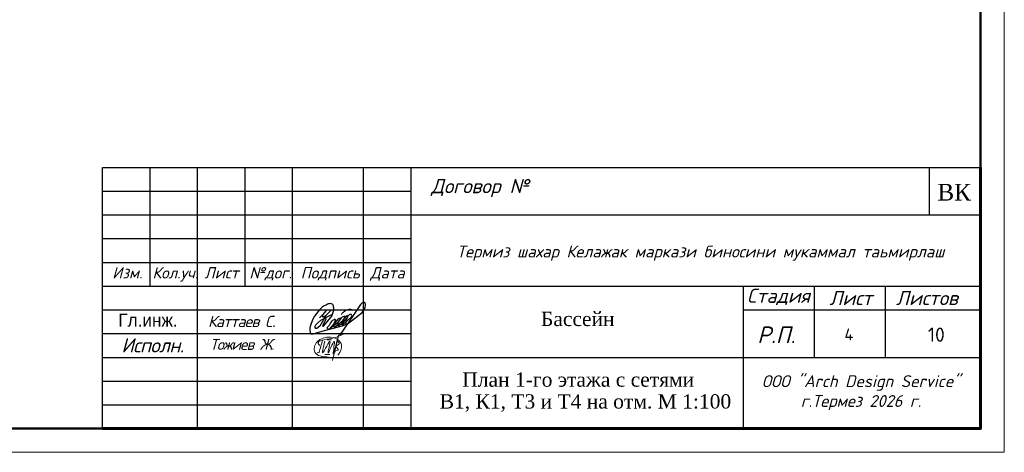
# Model space of a CAD drawing. Extents: x 4114239 to 5838486, y 780458 to 1383318.
# Tile 146 of 231: x 4347452 to 4368200, y 1211180 to 1220291. Entities that reach past the tile are written whole.
import ezdxf

# ---------------------------------------------------------------- set-up
doc = ezdxf.new("R2010")
doc.units = 0
doc.header["$MEASUREMENT"] = 0
for name, color, linetype, lineweight in [('_0', 7, 'Continuous', 15), ('линия40', 7, 'Continuous', 5), ('ФВС-3', 7, 'Continuous', 25)]:
    doc.layers.add(name, color=color, linetype=linetype, lineweight=lineweight)
doc.layers.add('liniya', color=7, linetype='Continuous')
doc.layers.add('КЖ_ФОРМАТЫ', color=7, linetype='Continuous')
doc.styles.add('MyStyle', font='isocpeur.ttf', dxfattribs={"height": 400})
doc.styles.add('NIA', font='times.ttf')
doc.styles.add('OOO-Kazar', font='txt')
doc.styles.add('TIMES', font='times.ttf', dxfattribs={"height": 3})

# ---------------------------------------------------------------- blocks, each defined once
blk = doc.blocks.new('gfnfd')
at = {"layer": '_0', "color": 5, "ltscale": 100}
for points in [[(6520817.7, 2413293.9), (6520848.3, 2413293.6)], [(6520801, 2413191.6), (6520834.5, 2413191.6)]]:
    blk.add_lwpolyline(points, dxfattribs=at)
blk.add_arc((6518800.2, 2413812.4), 2051.1, 342.79532, 345.32891, dxfattribs=at)
for points in [[(6520891.3, 2413186), (6520915, 2413229.1), (6520915.3, 2413268.7), (6520745.7, 2413281.4), (6520730.3, 2413208), (6520826.7, 2413172.7)], [(6520765.3, 2413254.6), (6520754.2, 2413268.5), (6520847.3, 2413304.6), (6520939, 2413338.6)], [(6520800.2, 2413285.4), (6520787, 2413204.9), (6520836.4, 2413284.7), (6520823.2, 2413202), (6520865.6, 2413283.3), (6520858, 2413196.4), (6520894.9, 2413321.6), (6520855, 2413150)], [(6520887.9, 2413287.6), (6520900.4, 2413265.9), (6520878.9, 2413249.6), (6520895.2, 2413224), (6520870, 2413212.6), (6520870.2, 2413206.7)], [(6520759.5, 2413205.7), (6520745.6, 2413203.3)]]:
    blk.add_spline(points, degree=3, dxfattribs=at)
blk = doc.blocks.new('rrwerewrewrewrew')
at = {"color": 5}
for points in [[(387872, 564817), (385461, 560165, 0.5555675), (386382, 560107), (391670, 566719), (392907, 570003, 0.1652467), (392907, 572723, 0.4373519), (390680, 575054, 0.1925367), (387853, 574100), (386571, 573489), (385290, 572586), (383117, 570710), (380078, 566719), (378699, 564105), (377285, 560326), (377078, 559578, 0.0785228), (377003, 555809, 0.2301942), (377694, 554621, 0.0887128), (377781, 554616, 0.0887128), (379419, 554812, 0.0887128), (381084, 555304), (390088, 557920), (399004, 560086), (402154, 561376)], [(390507, 558635), (395529, 562210), (397057, 563852), (397766, 564614), (397257, 565308), (395804, 564684), (393930, 562390), (393187, 560845, 0.2425571), (393041, 559580, 0.403283), (393704, 559264), (399431, 563972), (400603, 565962), (400228, 566548), (398635, 565939), (397633, 564795), (395782, 562481), (395782, 560295), (396385, 560295), (399478, 562450), (401915, 565049, 0.0481341), (402290, 566969, 0.1195267), (400636, 565910), (398470, 562543), (398470, 560904), (398892, 560600), (405033, 566245, 0.1215434), (405033, 567557, 0.358457), (404400, 567908, 0.1500372), (402713, 566737), (401915, 565049), (401358, 564455, 0.1033271), (401119, 561843, 0.5753384), (401471, 561164, 0.1529521), (402959, 561934), (404869, 563552), (412161, 569153), (414224, 572291), (414531, 574421), (414044, 575728), (413253, 576151), (412242, 575691), (411129, 574552), (409777, 572512), (406098, 567138), (396979, 553520)], [(398349, 567683, -0.1723995), (399516, 569357, -0.0937472), (402528, 571150, -0.2781187), (405794, 570727)], [(387980, 570424), (385421, 567493, 0.2289988), (385508, 566433, 0.4148871), (386276, 566280), (387929, 567230), (391574, 570827), (387929, 567230), (383602, 559965), (381685, 558391), (380818, 558391), (380448, 559062), (380582, 559876), (380932, 560780), (382245, 562139), (384351, 563843), (392166, 568035)], [(393348, 564247, 0.1582973), (390735, 562114), (389962, 560238), (388831, 559169, 0.4981733), (388831, 558274, 0.2094685), (389828, 557885), (393236, 561652), (394204, 563658, 0.4643233), (393929, 564350), (393348, 564299), (393348, 564247)]]:
    blk.add_lwpolyline(points, format="xyb", dxfattribs=at)
blk.add_lwpolyline([(385421, 567493), (383513, 565557)], dxfattribs=at)

msp = doc.modelspace()

# ---------------------------------------------------------------- linework, layer by layer
at = {"color": 7, "linetype": 'Continuous'}
for p, q in [((4349200.1811, 1217179.7425), (4367700.1811, 1217179.7425)), ((4349200.1811, 1211679.7425), (4349200.1811, 1217179.7425)), ((4350200.1811, 1214679.7425), (4350200.1811, 1217179.7425)), ((4351200.1811, 1211679.7425), (4351200.1811, 1217179.7425)), ((4352200.1811, 1214679.7425), (4352200.1811, 1217179.7425)), ((4353200.1811, 1211679.7425), (4353200.1811, 1217179.7425)), ((4354700.1811, 1211679.7425), (4354700.1811, 1217179.7425)), ((4355700.1811, 1211679.7425), (4355700.1811, 1217179.7425)), ((4355700.1811, 1216179.7425), (4367700.1811, 1216179.7425)), ((4349200.1811, 1215179.7425), (4355700.1811, 1215179.7425)), ((4349200.1811, 1214679.7425), (4355700.1811, 1214679.7425)), ((4355700.1811, 1214679.7425), (4367700.1811, 1214679.7425)), ((4362700.1811, 1214679.7425), (4362700.1811, 1211679.7425)), ((4364200.1811, 1213179.7425), (4364200.1811, 1214679.7425)), ((4365694.3434, 1213179.7425), (4365694.3434, 1214679.7425)), ((4362700.1811, 1214179.7425), (4367700.1811, 1214179.7425)), ((4355700.1811, 1213179.7425), (4367700.1811, 1213179.7425))]:
    msp.add_line(p, q, dxfattribs=at)
at = {"linetype": 'ByBlock', "ltscale": 0.1}
msp.add_line((4366620.1819, 1217179.7425), (4366620.1819, 1216179.7425), dxfattribs=at)
msp.add_lwpolyline([(4349200.1811, 1217179.7425), (4367700.1811, 1217179.7425), (4367700.1811, 1211679.7425), (4349200.1811, 1211679.7425)], close=True, dxfattribs=at)
at = {"color": 7, "linetype": 'Continuous'}
for points in [[(4349200.1811, 1216679.7425), (4355700.1811, 1216679.7425)], [(4349200.1811, 1216179.7425), (4355700.1811, 1216179.7425)], [(4349200.1811, 1215679.7425), (4355700.1811, 1215679.7425)], [(4349200.1811, 1214179.7425), (4355700.1811, 1214179.7425)], [(4349200.1811, 1213679.7425), (4355700.1811, 1213679.7425)], [(4349200.1811, 1213179.7425), (4355700.1811, 1213179.7425)], [(4349200.1811, 1212679.7425), (4355700.1811, 1212679.7425)], [(4349200.1811, 1212179.7425), (4355700.1811, 1212179.7425)]]:
    msp.add_lwpolyline(points, dxfattribs=at)
at = {"layer": 'КЖ_ФОРМАТЫ', "color": 0, "linetype": 'Continuous', "lineweight": 60, "ltscale": 100}
for p, q in [((4367700.1811, 1211679.7425), (4367700.1811, 1217179.7425)), ((4349200.1811, 1211679.7425), (4367700.1811, 1211679.7425))]:
    msp.add_line(p, q, dxfattribs=at)
at = {"layer": 'линия40', "ltscale": 3}
for p, q in [((4368200.1811, 1253179.7425), (4368200.1811, 1211179.7425)), ((4367700.1811, 1252679.7425), (4367700.1811, 1211679.7425)), ((4367700.1811, 1211679.7425), (4310800.1811, 1211679.7425)), ((4368200.1811, 1211179.7425), (4308800.1811, 1211179.7425))]:
    msp.add_line(p, q, dxfattribs=at)
at = {"layer": 'линия40', "ltscale": 3, "const_width": 50}
msp.add_lwpolyline([(4367700.1811, 1211679.7425), (4310800.1811, 1211679.7425), (4310800.1811, 1252679.7425), (4367700.1811, 1252679.7425)], close=True, dxfattribs=at)

# ---------------------------------------------------------------- block references
at = {"color": 6, "xscale": 0.03125, "yscale": 0.03125, "zscale": 0.03125}
msp.add_blockref('rrwerewrewrewrew', (4341788.5441, 1196339.9371), dxfattribs=at)
at = {"layer": '_0', "xscale": 3, "yscale": 3, "zscale": 3}
msp.add_blockref('gfnfd', (-15208519.1524, -6026335.8906), dxfattribs=at)

# ---------------------------------------------------------------- texts
at = {"insert": (4366790.3489, 1216832.6794), "char_height": 350, "attachment_point": 1}
msp.add_mtext('{\\fTimes New Roman|b0|i0|c204|p18;ВК}', dxfattribs=at)
at = {"lineweight": -3, "char_height": 300, "attachment_point": 1}
for s, insert, width, style in [('\\pxi0.005;{\\C0;Бассейн}', (4358436.192, 1214138.9195), 1733.650506, 'NIA'), ('\\pxi0.005;{\\C7;План 1-го этажа\\C0; с \\fTimes New Roman|b0|i0|c204|p18;сетями\\fTimes New Roman|b0|i0|c204|p18; }', (4356776.9703, 1212861.3438), 7373.439798, 'TIMES'), ('\\pxi0.005;{\\C0;В1, К1, Т3 и Т4 на отм. M 1:100}', (4356300.513, 1212401.8172), 6629.387888, 'NIA')]:
    msp.add_mtext(s, dxfattribs=dict(at, insert=insert, width=width, style=style))
at = {"insert": (4351420.1811, 1213935.0571), "char_height": 240, "width": 2180, "attachment_point": 4}
msp.add_mtext('{\\fISOCPEUR|b0|i1|c204|p34;\\T0.9;Каттаев С}.', dxfattribs=at)
at = {"attachment_point": 1, "style": 'MyStyle'}
for s, width, insert, char_height in [('4', 541.266485, (4364831.6743, 1213787.9544), 250), ('10', 968.847201, (4366590.2764, 1213807.553), 300)]:
    msp.add_mtext_dynamic_manual_height_columns(s, width=width, gutter_width=1250, heights=[0], dxfattribs=dict(at, insert=insert, char_height=char_height))
at = {"layer": 'liniya', "insert": (4349532.1955, 1214097.6169), "char_height": 270, "width": 1161.892161, "attachment_point": 1}
msp.add_mtext('Гл.инж.', dxfattribs=at)
at = {"layer": 'ФВС-3', "color": 0, "linetype": 'Continuous', "lineweight": 5, "style": 'OOO-Kazar'}
for s, insert, char_height, attachment_point in [('{\\fISOCPEUR|b0|i1|c204|p34;Договор №}', (4357150.6571, 1216554.8262), 300, 8), ('{\\fISOCPEUR|b0|i1|c204|p34;Изм.}', (4349719.5372, 1215080.1713), 240, 2), ('{\\fISOCPEUR|b0|i1|c204|p34;Кол.уч.}', (4350731.5722, 1215080.1713), 240, 2), ('{\\fISOCPEUR|b0|i1|c204|p34;Лист}', (4351703.671, 1215080.1713), 240, 2), ('{\\fISOCPEUR|b0|i1|c204|p34;№дог.}', (4352739.5623, 1215080.1713), 240, 2), ('{\\fISOCPEUR|b0|i1|c204|p34;Подпись}', (4353996.6474, 1215080.1713), 240, 2), ('{\\fISOCPEUR|b0|i1|c204|p34;Дата}', (4355201.2892, 1215080.1713), 240, 2), ('{\\fISOCPEUR|b0|i1|c204|p34;Стадия}', (4363441.318, 1214279.7425), 300, 8), ('{\\fISOCPEUR|b0|i1|c204|p34;Лист }', (4364965.5377, 1214279.7425), 300, 8), ('{\\fISOCPEUR|b0|i1|c204|p34;Листов }', (4366569.5449, 1214279.7425), 300, 8), ('{\\fISOCPEUR|b0|i1|c204|p34;Р.П.}', (4363396.0495, 1213479.7425), 350, 8), ('{\\fISOCPEUR|b0|i1|c204|p34;\\T0.95;Исполн.}', (4350252.0382, 1213583.491), 300, 2)]:
    msp.add_mtext(s, dxfattribs=dict(at, insert=insert, char_height=char_height, attachment_point=attachment_point))
at = {"layer": 'ФВС-3', "linetype": 'Continuous', "lineweight": 5, "style": 'OOO-Kazar'}
for s, insert, char_height, attachment_point in [('{\\fISOCPEUR|b0|i1|c204|p34;Термиз шахар Келажак маркази биносини мукаммал таьмирлаш\\P  }', (4361799.842, 1214798.3285), 250, 8), ('{\\fISOCPEUR|b0|i1|c204|p34;\\T0.9;Тожиев Ж.}', (4352134.9944, 1213566.5119), 230, 2), ('{\\fISOCPEUR|b0|i1|c204|p34;ООО "Arch Design Service"\\Pг.Термез 20\\fISOCPEUR|b0|i1|c0|p34;26\\fISOCPEUR|b0|i1|c204|p34; г.\\P  }', (4365179.074, 1211650.895), 250, 8)]:
    msp.add_mtext(s, dxfattribs=dict(at, insert=insert, char_height=char_height, attachment_point=attachment_point))

doc.saveas('drawing.dxf')
